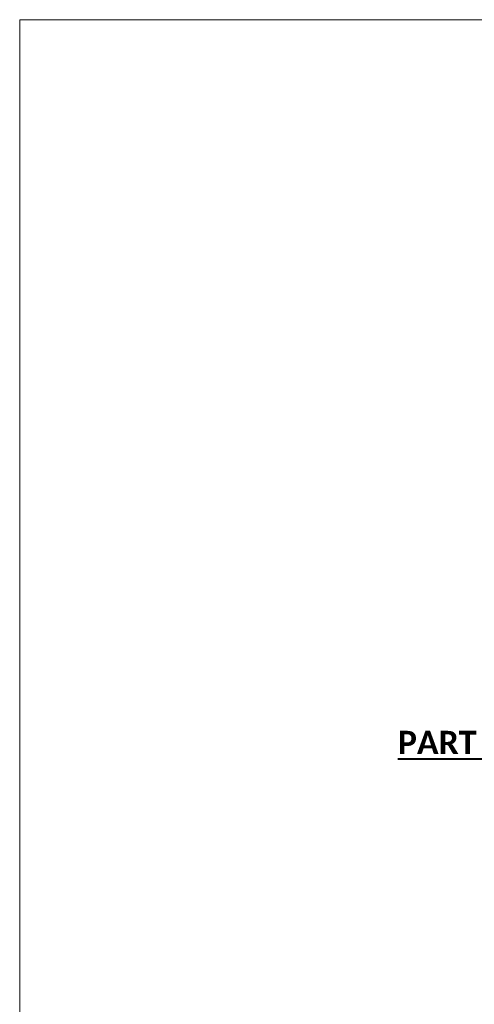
# Model space of a CAD drawing. Extents: x 12612 to 15065, y 19774 to 20110.
# Tile 2 of 8: x 12612 to 12691, y 19941 to 20110. Entities that reach past the tile are written whole.
import ezdxf
from ezdxf.enums import TextEntityAlignment as Align

# ---------------------------------------------------------------- set-up
doc = ezdxf.new("R2010")
doc.units = 0
doc.header["$MEASUREMENT"] = 0
doc.layers.add('B_ANNO', color=7, linetype='Continuous', lineweight=18)
doc.layers.add('B_ANNO_TEXT_TITLE', color=7, linetype='Continuous', lineweight=40)
doc.layers.add('B_ANNO_NOPLOT', color=47, linetype='Continuous', lineweight=18, plot=False)
doc.styles.add('Annotative', font='calibri.ttf', dxfattribs={"height": 0.0625})
doc.styles.add('Title', font='calibrib.ttf', dxfattribs={"height": 0.125})

# ---------------------------------------------------------------- blocks, each defined once
blk = doc.blocks.new('INS_G36WDET_BASE')
at = {"layer": 'B_ANNO_NOPLOT', "flags": 128}
blk.add_lwpolyline([(0, 0), (0, 336), (431.9, 336), (431.9, 318.47), (504, 318.47), (504, 54), (422.09, 54), (422.09, 0)], close=True, dxfattribs=at)
at = {"layer": 'B_ANNO_TEXT_TITLE', "insert": (94.93, 211.61, 0.84), "char_height": 4, "width": 64.4604, "attachment_point": 5, "style": 'Title'}
blk.add_mtext('{\\LPART LONGIT. SECTION}', dxfattribs=at)
blk = doc.blocks.new('*U104')
at = {"layer": 'B_ANNO_NOPLOT', "flags": 128}
blk.add_lwpolyline([(0, 0), (0, 336), (431.9, 336), (431.9, 318.47), (504, 318.47), (504, 54), (422.09, 54), (422.09, 0)], close=True, dxfattribs=at)
blk = doc.blocks.new('*U85')
at = {"layer": 'B_ANNO_NOPLOT', "flags": 128}
blk.add_lwpolyline([(0, 0), (0, 335.9997), (431.9031, 335.9997), (431.9031, 318.4732), (503.9995, 318.4732), (503.9995, 53.9994), (422.0939, 53.9994), (422.0939, 0)], close=True, dxfattribs=at)
at = {"layer": 'B_ANNO', "style": 'Annotative'}
blk.add_attdef('SBAR3', text='', height=2, dxfattribs=at).set_placement((228.7912, 283.2969, 0.8422), align=Align.TOP_LEFT)
for tag, p in [('SBAR1', (283.3539, 273.5585)), ('SBAR2', (279.7105, 265.5033, 0.8422))]:
    blk.add_attdef(tag, p, '', height=2, dxfattribs=at)
for tag, p in [('DIA1', (245.8191, 238.4317)), ('DIA2', (260.6439, 238.4317))]:
    blk.add_attdef(tag, text='', height=2, dxfattribs=at).set_placement(p, align=Align.BOTTOM_CENTER)

msp = doc.modelspace()

# ---------------------------------------------------------------- linework, layer by layer
at = {"layer": 'B_ANNO_NOPLOT', "elevation": -0.84, "flags": 128}
msp.add_lwpolyline([(12612.47, 19774.22), (12612.47, 20110.22), (13044.37, 20110.22), (13044.37, 20092.7), (13116.47, 20092.7), (13116.47, 19828.22), (13034.56, 19828.22), (13034.56, 19774.22), (12612.47, 19774.22)], dxfattribs=at)

# ---------------------------------------------------------------- block references
for name in ['INS_G36WDET_BASE', '*U104']:
    msp.add_blockref(name, (12612.47, 19774.22, -0.84))

# ---------------------------------------------------------------- next in the draw order: block references
msp.add_blockref('*U85', (12612.47, 19774.22, -0.84))

doc.saveas('drawing.dxf')
